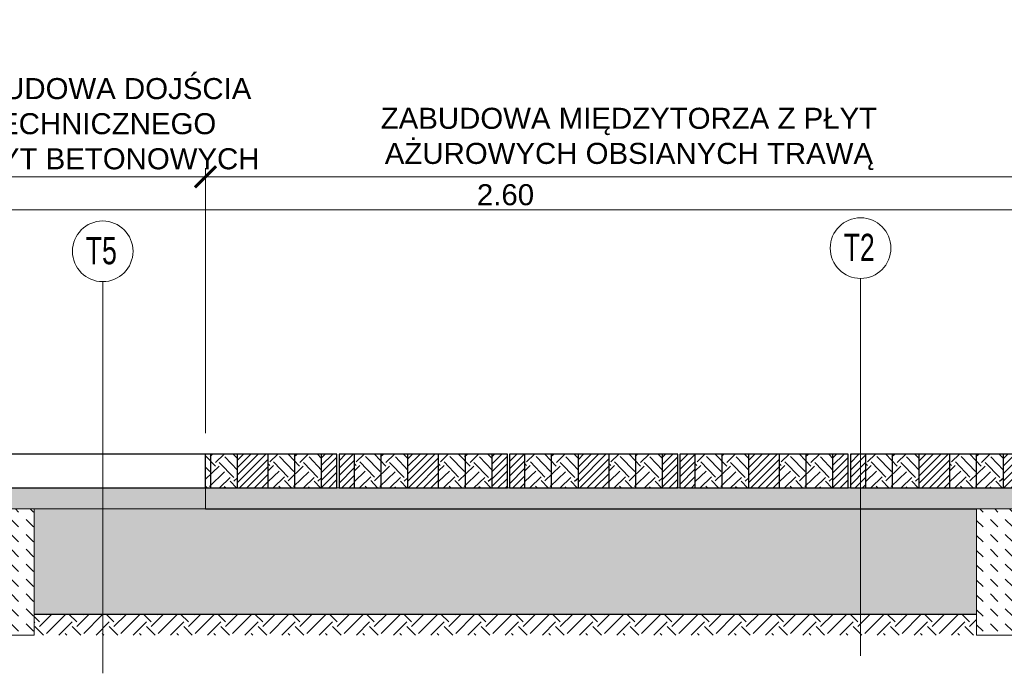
# Model space of a CAD drawing. Header units: feet. Extents: x 211.3 to 241.6, y -209.3 to -192.7.
# Tile 6 of 15: x 214.1 to 216.4, y -200.6 to -199. Entities that reach past the tile are written whole.
import ezdxf

# ---------------------------------------------------------------- set-up
doc = ezdxf.new("R2010")
doc.units = ezdxf.units.FT
doc.header["$MEASUREMENT"] = 0
doc.header["$PDMODE"] = 34
for name, color, linetype, lineweight in [('Beton', 8, 'Continuous', 15), ('Geowłóknina', 160, 'Continuous', 30), ('miesz_niezw_', 44, 'Continuous', 15), ('Mieszanka_niezw_0_315', 44, 'Continuous', 15), ('Opis', 7, 'Continuous', 15), ('Opis (wydruk czarny)', 7, 'Continuous', 15), ('Piasek', 54, 'Continuous', 15), ('Podsypka cementowo-piaskowa', 251, 'Continuous', 15), ('Podłoże gruntowe', 7, 'Continuous', 13), ('Wymiar', 7, 'Continuous', 15)]:
    doc.layers.add(name, color=color, linetype=linetype, lineweight=lineweight)
doc.layers.add('beton obram', color=7, linetype='Continuous')
doc.layers.add('kostka grafitowa', color=7, linetype='Continuous', lineweight=30, true_color=0x404040)
doc.styles.add('Opis_1_25', font='arial.ttf', dxfattribs={"height": 0.05})
doc.styles.add('Romans', font='romans.shx', dxfattribs={"width": 0.7})
doc.dimstyles.new('1_25_DK$0', dxfattribs={"dimtxt": 0.05, "dimasz": 0.05, "dimexe": 0.02, "dimexo": 0.05, "dimgap": 0.01, "dimtad": 1, "dimdec": 3, "dimzin": 3, "dimdsep": 46, "dimtxsty": 'Opis_1_25', "dimblk": 'ARCHTICK', "dimcen": 0.05, "dimclrd": 256, "dimclre": 256, "dimazin": 3, "dimtfac": 1, "dimtdec": 3, "dimtofl": 0, "dimtmove": 0, "dimatfit": 3, "dimldrblk": 'ARCHTICK', "dimfxl": 1, "dimfrac": 2, "dimtolj": 1, "dimtzin": 3, "dimlwd": -1, "dimlwe": -1, "dimarcsym": 0})
pattern_1 = [(37.5, (0, 0), (-0.0003149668, 0.00963411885), [0, -0.0076, 0, -0.0085, 0, -0.008125]), (7.5, (0, 0), (0.0088488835, 0.0141107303), [0, -0.0041, 0, -0.00685, 0, -0.002625]), (327.5, (-0.00615, 0), (0.0155707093, 2.829527e-05), [0, -0.0025, 0, -0.009, 0, -0.01175]), (317.5, (-0.00615, 0), (0.015030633, 0.0043883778), [0, -0.00125, 0, -0.0059, 0, -0.00675])]
pattern_2 = [(45, (-63.996174, -1.38648), (-0.00883883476, 0.00883883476), [])]

# ---------------------------------------------------------------- blocks, each defined once
blk = doc.blocks.new('_ArchTick')
at = {"color": 0, "linetype": 'ByBlock', "lineweight": 0, "const_width": 0.15}
blk.add_lwpolyline([(-0.5, -0.5), (0.5, 0.5)], dxfattribs=at)
blk = doc.blocks.new('*D12')
at = {"layer": 'DEFPOINTS', "color": 0, "lineweight": 70, "transparency": 16777216}
for p in [(216.5262, -199.4069), (214.5137, -199.9609), (216.5262, -200.0709)]:
    blk.add_point(p, dxfattribs=at)
at = {"layer": 'Wymiar', "transparency": 16777216}
for p, q in [((214.5137, -199.9109), (214.5137, -199.3869)), ((216.5262, -200.0209), (216.5262, -199.3869)), ((214.5137, -199.4069), (216.5262, -199.4069))]:
    blk.add_line(p, q, dxfattribs=at)
at = {"layer": 'Wymiar', "transparency": 16777216, "xscale": 0.05, "yscale": 0.05, "zscale": 0.05, "rotation": 180}
blk.add_blockref('_ArchTick', (214.5137, -199.4069), dxfattribs=at)
at = {"layer": 'Wymiar', "transparency": 16777216, "xscale": 0.05, "yscale": 0.05, "zscale": 0.05}
blk.add_blockref('_ArchTick', (216.5262, -199.4069), dxfattribs=at)
at = {"layer": 'Wymiar', "color": 0, "transparency": 16777216, "insert": (215.5199, -199.3171), "char_height": 0.05, "attachment_point": 5, "style": 'Opis_1_25'}
blk.add_mtext('\\A1;{\\fArial|b0|i0|c238|p34;ZABUDOWA MIĘDZYTORZA Z PŁYT \\PAŻUROWYCH OBSIANYCH TRAWĄ}', dxfattribs=at)
blk = doc.blocks.new('PŁYTY_AŻUR')
at = {"layer": 'kostka grafitowa'}
h = blk.add_hatch(dxfattribs=at)
h.set_pattern_fill('ANSI31', color=256, scale=0.1)
h.paths.add_polyline_path([(278.4589, -198.6794), (278.4224, -198.6794), (278.4224, -198.7594), (278.4589, -198.7594)])
h = blk.add_hatch(dxfattribs=at)
h.set_pattern_fill('ANSI31', color=256, scale=0.1)
h.paths.add_polyline_path([(278.6589, -198.6794), (278.5859, -198.6794), (278.5859, -198.7594), (278.6589, -198.7594)])
h = blk.add_hatch(dxfattribs=at)
h.set_pattern_fill('ANSI31', color=256, scale=0.1)
h.paths.add_polyline_path([(278.8224, -198.6794), (278.7859, -198.6794), (278.7859, -198.7594), (278.8224, -198.7594)])
for p, q in [((278.5859, -198.7594), (278.5859, -198.6794)), ((278.6589, -198.7594), (278.6589, -198.6794)), ((278.7859, -198.7594), (278.7859, -198.6794))]:
    blk.add_line(p, q, dxfattribs=at)
blk.add_lwpolyline([(278.4224, -198.7594), (278.8224, -198.7594), (278.8224, -198.6794), (278.4224, -198.6794)], close=True, dxfattribs=at)
for points in [[(278.4589, -198.7594), (278.4589, -198.6794)], [(278.5224, -198.7594), (278.5224, -198.6794)], [(278.7224, -198.7594), (278.7224, -198.6794)]]:
    blk.add_lwpolyline(points, dxfattribs=at)
blk = doc.blocks.new('*D42')
at = {"layer": 'DEFPOINTS', "color": 0, "lineweight": 70, "transparency": 16777216}
for p in [(214.5137, -199.4071), (214.0062, -200.0659), (214.5137, -200.0659)]:
    blk.add_point(p, dxfattribs=at)
at = {"layer": 'Wymiar', "transparency": 16777216}
for p, q in [((214.0062, -200.0159), (214.0062, -199.3871)), ((214.5137, -200.0159), (214.5137, -199.3871)), ((214.0062, -199.4071), (214.5137, -199.4071))]:
    blk.add_line(p, q, dxfattribs=at)
at = {"layer": 'Wymiar', "transparency": 16777216, "xscale": 0.05, "yscale": 0.05, "zscale": 0.05, "rotation": 180}
blk.add_blockref('_ArchTick', (214.0062, -199.4071), dxfattribs=at)
at = {"layer": 'Wymiar', "transparency": 16777216, "xscale": 0.05, "yscale": 0.05, "zscale": 0.05}
blk.add_blockref('_ArchTick', (214.5137, -199.4071), dxfattribs=at)
at = {"layer": 'Wymiar', "color": 0, "transparency": 16777216, "insert": (214.2599, -199.2812), "char_height": 0.05, "attachment_point": 5, "style": 'Opis_1_25'}
blk.add_mtext('\\A1;{\\fArial|b0|i0|c238|p34;ZABUDOWA DOJŚCIA \\PTECHNICZNEGO \\PZ PŁYT BETONOWYCH}', dxfattribs=at)
blk = doc.blocks.new('*D40')
at = {"layer": 'DEFPOINTS', "color": 0, "lineweight": 70, "transparency": 16777216}
for p in [(216.5262, -199.4854), (213.9271, -200.0659), (216.5262, -200.0659)]:
    blk.add_point(p, dxfattribs=at)
at = {"layer": 'Wymiar', "transparency": 16777216}
for p, q in [((213.9271, -200.0159), (213.9271, -199.4654)), ((213.9271, -199.4854), (216.5262, -199.4854)), ((216.5262, -200.0159), (216.5262, -199.4654))]:
    blk.add_line(p, q, dxfattribs=at)
at = {"layer": 'Wymiar', "transparency": 16777216, "xscale": 0.05, "yscale": 0.05, "zscale": 0.05, "rotation": 180}
blk.add_blockref('_ArchTick', (213.9271, -199.4854), dxfattribs=at)
at = {"layer": 'Wymiar', "transparency": 16777216, "xscale": 0.05, "yscale": 0.05, "zscale": 0.05}
blk.add_blockref('_ArchTick', (216.5262, -199.4854), dxfattribs=at)
at = {"layer": 'Wymiar', "color": 0, "transparency": 16777216, "insert": (215.2266, -199.4499), "char_height": 0.05, "attachment_point": 5, "style": 'Opis_1_25'}
blk.add_mtext('\\A1;2.60', dxfattribs=at)

msp = doc.modelspace()

# ---------------------------------------------------------------- hatches: boundary and pattern name
at = {"ltscale": 5}
h = msp.add_hatch(dxfattribs=at)
h.set_pattern_fill('EARTH', color=3, scale=0.2, angle=43.8542)
h.set_pattern_definition([(43.854237, (-1.415, 0), (0.001413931, 0.07069654), [0.05, -0.05]), (43.854237, (-1.42799, 0.01352), (0.001413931, 0.07069654), [0.05, -0.05]), (43.854237, (-1.44098, 0.02704), (0.001413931, 0.07069654), [0.05, -0.05]), (133.854237, (-1.440804, 0.03588), (-0.07069654, 0.001413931), [0.05, -0.05]), (133.854237, (-1.427284, 0.04887), (-0.07069654, 0.001413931), [0.05, -0.05]), (133.854237, (-1.413763, 0.06186), (-0.07069654, 0.001413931), [0.05, -0.05])])
h.paths.add_polyline_path([(214.5137, -200.0659), (214.5897, -200.0659), (214.5897, -200.1459), (214.5137, -200.1459)])
h = msp.add_hatch(dxfattribs=at)
h.set_pattern_fill('EARTH', color=3, scale=0.2, angle=43.8542)
h.set_pattern_definition([(43.854237, (-1.215, 0), (0.001413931, 0.07069654), [0.05, -0.05]), (43.854237, (-1.22799, 0.01352), (0.001413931, 0.07069654), [0.05, -0.05]), (43.854237, (-1.24098, 0.02704), (0.001413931, 0.07069654), [0.05, -0.05]), (133.854237, (-1.240804, 0.03588), (-0.07069654, 0.001413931), [0.05, -0.05]), (133.854237, (-1.227284, 0.04887), (-0.07069654, 0.001413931), [0.05, -0.05]), (133.854237, (-1.213763, 0.06186), (-0.07069654, 0.001413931), [0.05, -0.05])])
h.paths.add_polyline_path([(214.6627, -200.0659), (214.7897, -200.0659), (214.7897, -200.1459), (214.6627, -200.1459)])
h = msp.add_hatch(dxfattribs=at)
h.set_pattern_fill('EARTH', color=3, scale=0.2, angle=43.8542)
h.set_pattern_definition([(43.854237, (-1.01, 0), (0.001413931, 0.07069654), [0.05, -0.05]), (43.854237, (-1.02299, 0.01352), (0.001413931, 0.07069654), [0.05, -0.05]), (43.854237, (-1.03598, 0.02704), (0.001413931, 0.07069654), [0.05, -0.05]), (133.854237, (-1.035804, 0.03588), (-0.07069654, 0.001413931), [0.05, -0.05]), (133.854237, (-1.022284, 0.04887), (-0.07069654, 0.001413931), [0.05, -0.05]), (133.854237, (-1.008763, 0.06186), (-0.07069654, 0.001413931), [0.05, -0.05])])
h.paths.add_polyline_path([(214.8677, -200.0659), (214.9947, -200.0659), (214.9947, -200.1459), (214.8677, -200.1459)])
h = msp.add_hatch(dxfattribs=at)
h.set_pattern_fill('EARTH', color=3, scale=0.2, angle=43.8542)
h.set_pattern_definition([(43.854237, (-0.81, 0), (0.001413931, 0.07069654), [0.05, -0.05]), (43.854237, (-0.82299, 0.01352), (0.001413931, 0.07069654), [0.05, -0.05]), (43.854237, (-0.83598, 0.02704), (0.001413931, 0.07069654), [0.05, -0.05]), (133.854237, (-0.835804, 0.03588), (-0.07069654, 0.001413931), [0.05, -0.05]), (133.854237, (-0.822284, 0.04887), (-0.07069654, 0.001413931), [0.05, -0.05]), (133.854237, (-0.808763, 0.06186), (-0.07069654, 0.001413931), [0.05, -0.05])])
h.paths.add_polyline_path([(215.0677, -200.0659), (215.1947, -200.0659), (215.1947, -200.1459), (215.0677, -200.1459)])
h = msp.add_hatch(dxfattribs=at)
h.set_pattern_fill('EARTH', color=3, scale=0.2, angle=43.8542)
h.set_pattern_definition([(43.854237, (-0.605, 0), (0.001413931, 0.07069654), [0.05, -0.05]), (43.854237, (-0.61799, 0.01352), (0.001413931, 0.07069654), [0.05, -0.05]), (43.854237, (-0.63098, 0.02704), (0.001413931, 0.07069654), [0.05, -0.05]), (133.854237, (-0.630804, 0.03588), (-0.07069654, 0.001413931), [0.05, -0.05]), (133.854237, (-0.617284, 0.04887), (-0.07069654, 0.001413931), [0.05, -0.05]), (133.854237, (-0.603763, 0.06186), (-0.07069654, 0.001413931), [0.05, -0.05])])
h.paths.add_polyline_path([(215.2727, -200.0659), (215.3997, -200.0659), (215.3997, -200.1459), (215.2727, -200.1459)])
h = msp.add_hatch(dxfattribs=at)
h.set_pattern_fill('EARTH', color=3, scale=0.2, angle=43.8542)
h.set_pattern_definition([(43.854237, (-0.405, 0), (0.001413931, 0.07069654), [0.05, -0.05]), (43.854237, (-0.41799, 0.01352), (0.001413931, 0.07069654), [0.05, -0.05]), (43.854237, (-0.43098, 0.02704), (0.001413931, 0.07069654), [0.05, -0.05]), (133.854237, (-0.430804, 0.03588), (-0.07069654, 0.001413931), [0.05, -0.05]), (133.854237, (-0.417284, 0.04887), (-0.07069654, 0.001413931), [0.05, -0.05]), (133.854237, (-0.403763, 0.06186), (-0.07069654, 0.001413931), [0.05, -0.05])])
h.paths.add_polyline_path([(215.4727, -200.0659), (215.5997, -200.0659), (215.5997, -200.1459), (215.4727, -200.1459)])
h = msp.add_hatch(dxfattribs=at)
h.set_pattern_fill('EARTH', color=3, scale=0.2, angle=43.8542)
h.set_pattern_definition([(43.854237, (-0.2, 0), (0.001413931, 0.07069654), [0.05, -0.05]), (43.854237, (-0.21299, 0.01352), (0.001413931, 0.07069654), [0.05, -0.05]), (43.854237, (-0.22598, 0.02704), (0.001413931, 0.07069654), [0.05, -0.05]), (133.854237, (-0.225804, 0.03588), (-0.07069654, 0.001413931), [0.05, -0.05]), (133.854237, (-0.212284, 0.04887), (-0.07069654, 0.001413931), [0.05, -0.05]), (133.854237, (-0.198763, 0.06186), (-0.07069654, 0.001413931), [0.05, -0.05])])
h.paths.add_polyline_path([(215.6777, -200.0659), (215.8047, -200.0659), (215.8047, -200.1459), (215.6777, -200.1459)])
h = msp.add_hatch(dxfattribs=at)
h.set_pattern_fill('EARTH', color=3, scale=0.2, angle=43.85424)
h.paths.add_polyline_path([(215.8777, -200.0659), (216.0047, -200.0659), (216.0047, -200.1459), (215.8777, -200.1459)])
h = msp.add_hatch(dxfattribs=at)
h.set_pattern_fill('EARTH', color=3, scale=0.2, angle=43.8542)
h.set_pattern_definition([(43.854237, (0.205, 0), (0.001413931, 0.07069654), [0.05, -0.05]), (43.854237, (0.19201, 0.01352), (0.001413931, 0.07069654), [0.05, -0.05]), (43.854237, (0.17902, 0.02704), (0.001413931, 0.07069654), [0.05, -0.05]), (133.854237, (0.179196, 0.03588), (-0.07069654, 0.001413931), [0.05, -0.05]), (133.854237, (0.192716, 0.04887), (-0.07069654, 0.001413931), [0.05, -0.05]), (133.854237, (0.206237, 0.06186), (-0.07069654, 0.001413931), [0.05, -0.05])])
h.paths.add_polyline_path([(216.0827, -200.0659), (216.2097, -200.0659), (216.2097, -200.1459), (216.0827, -200.1459)])
h = msp.add_hatch(dxfattribs=at)
h.set_pattern_fill('EARTH', color=3, scale=0.2, angle=43.8542)
h.set_pattern_definition([(43.854237, (0.405, 0), (0.001413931, 0.07069654), [0.05, -0.05]), (43.854237, (0.39201, 0.01352), (0.001413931, 0.07069654), [0.05, -0.05]), (43.854237, (0.37902, 0.02704), (0.001413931, 0.07069654), [0.05, -0.05]), (133.854237, (0.379196, 0.03588), (-0.07069654, 0.001413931), [0.05, -0.05]), (133.854237, (0.392716, 0.04887), (-0.07069654, 0.001413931), [0.05, -0.05]), (133.854237, (0.406237, 0.06186), (-0.07069654, 0.001413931), [0.05, -0.05])])
h.paths.add_polyline_path([(216.2827, -200.0659), (216.4097, -200.0659), (216.4097, -200.1459), (216.2827, -200.1459)])
at = {"layer": 'kostka grafitowa'}
h = msp.add_hatch(dxfattribs=at)
h.set_pattern_fill('ANSI31', color=256, scale=0.1)
h.set_pattern_definition(pattern_2)
h.paths.add_polyline_path([(214.6627, -200.0659), (214.5897, -200.0659), (214.5897, -200.1459), (214.6627, -200.1459)])
h = msp.add_hatch(dxfattribs=at)
h.set_pattern_fill('ANSI31', color=256, scale=0.1)
h.set_pattern_definition(pattern_2)
h.paths.add_polyline_path([(214.8262, -200.0659), (214.7897, -200.0659), (214.7897, -200.1459), (214.8262, -200.1459)])
at = {"layer": 'miesz_niezw_'}
h = msp.add_hatch(dxfattribs=at)
h.set_pattern_fill('AR-CONC', color=256, scale=0.01, style=0)
h.set_pattern_definition([(50, (-62.986174, -1.38648), (0.071726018, -0.006275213), [0.0075, -0.0825]), (355, (-62.986174, -1.38648), (-0.013875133, 0.075219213), [0.006, -0.066]), (100.451444, (-62.9802, -1.387), (0.057850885, 0.068943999), [0.006374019, -0.070114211]), (46.1842, (-62.98617, -1.36648), (0.106724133, -0.016551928), [0.01125, -0.12375]), (96.635635, (-62.97728, -1.36786), (0.093466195, 0.09741186), [0.009561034, -0.105171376]), (351.184164, (-62.98617, -1.36648), (0.093466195, 0.09741186), [0.009, -0.099]), (21, (-62.976174, -1.37148), (0.059690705, -0.040261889), [0.0075, -0.0825]), (326, (-62.976174, -1.37148), (0.024331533, 0.072515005), [0.006, -0.066]), (71.451445, (-62.9712, -1.374835), (0.084022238, 0.032253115), [0.006374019, -0.070114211]), (37.5, (-62.986174, -1.38648), (0.0012159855, 0.0332893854), [0, -0.0652, 0, -0.067, 0, -0.06625]), (7.5, (-62.986174, -1.38648), (0.0263069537, 0.0394411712), [0, -0.0382, 0, -0.0637, 0, -0.02525]), (327.5, (-63.008474, -1.38648), (0.0533822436, -0.0022554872), [0, -0.025, 0, -0.078, 0, -0.1035]), (317.5, (-63.018474, -1.38648), (0.058318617, 0.010010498), [0, -0.0325, 0, -0.0518, 0, -0.0735])])
h.paths.add_polyline_path([(216.3462, -200.1959), (214.1062, -200.1959), (214.1062, -200.2659), (214.1062, -200.2659), (214.1062, -200.4459), (216.3462, -200.4459), (216.3462, -200.2659), (216.3462, -200.2659)])
at = {"layer": 'Opis'}
h = msp.add_hatch(dxfattribs=at)
h.set_pattern_fill('DASH', color=256, scale=0.2, angle=135)
h.set_pattern_definition([(135, (-88.183125, -3.132863), (-0.035355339, 3e-18), [0.025, -0.025])])
h.paths.add_polyline_path([(213.9262, -200.4959), (214.1062, -200.4959), (214.1062, -200.1959), (214.0062, -200.1959), (214.0062, -200.3959), (213.9262, -200.3959)])
h = msp.add_hatch(dxfattribs=at)
h.set_pattern_fill('DASH', color=256, scale=0.2, angle=135)
h.set_pattern_definition([(135, (-78.18403, -3.132863), (-0.035355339, 3e-18), [0.025, -0.025])])
h.paths.add_polyline_path([(216.5262, -200.4959), (216.3462, -200.4959), (216.3462, -200.1959), (216.4462, -200.1959), (216.4462, -200.3959), (216.5262, -200.3959)])
at = {"layer": 'Piasek', "lineweight": 5}
h = msp.add_hatch(dxfattribs=at)
h.set_pattern_fill('AR-SAND', color=256, scale=0.005, style=0)
h.set_pattern_definition(pattern_1)
h.paths.add_polyline_path([(216.3462, -200.1959), (216.4462, -200.1959), (216.4462, -200.1459), (214.5137, -200.1459), (214.5137, -200.1959), (216.3462, -200.1959)])
at = {"layer": 'Podsypka cementowo-piaskowa', "lineweight": 5}
h = msp.add_hatch(dxfattribs=at)
h.set_pattern_fill('AR-SAND', color=256, scale=0.005, style=0)
h.set_pattern_definition(pattern_1)
h.paths.add_polyline_path([(214.1062, -200.1959), (214.1062, -200.1959), (214.5137, -200.1959), (214.5137, -200.1459), (214.0062, -200.1459), (214.0062, -200.1959)])
at = {"layer": 'Podłoże gruntowe'}
h = msp.add_hatch(dxfattribs=at)
h.set_pattern_fill('EARTH', color=256, scale=0.25, angle=45, style=0)
h.set_pattern_definition([(45, (-35.191054, -57.23105), (7e-18, 0.088388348), [0.0625, -0.0625]), (45, (-35.207626, -57.21448), (7e-18, 0.088388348), [0.0625, -0.0625]), (45, (-35.2242, -57.19791), (7e-18, 0.088388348), [0.0625, -0.0625]), (135, (-35.2242, -57.18686), (-0.088388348, 1e-17), [0.0625, -0.0625]), (135, (-35.207626, -57.170286), (-0.088388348, 1e-17), [0.0625, -0.0625]), (135, (-35.191054, -57.15371), (-0.088388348, 1e-17), [0.0625, -0.0625])])
h.paths.add_polyline_path([(214.1062, -200.4459), (214.1062, -200.4959), (216.3462, -200.4959), (216.3462, -200.4459)])

# ---------------------------------------------------------------- linework, layer by layer
at = {"layer": 'beton obram'}
msp.add_lwpolyline([(214.0137, -200.0659), (214.0137, -200.1459), (214.5137, -200.1459), (214.5137, -200.0659)], close=True, dxfattribs=at)
at = {"layer": 'Geowłóknina', "ltscale": 5}
for points in [[(214.5137, -200.1959), (216.3462, -200.1959)], [(214.1062, -200.4459), (216.3462, -200.4459)]]:
    msp.add_lwpolyline(points, dxfattribs=at)
at = {"layer": 'kostka grafitowa'}
for p, q in [((214.5897, -200.1459), (214.5897, -200.0659)), ((214.6627, -200.1459), (214.6627, -200.0659)), ((214.7897, -200.1459), (214.7897, -200.0659))]:
    msp.add_line(p, q, dxfattribs=at)
for points in [[(214.5137, -200.1459), (214.8262, -200.1459), (214.8262, -200.0659), (214.5137, -200.0659)], [(214.5262, -200.1459), (214.5262, -200.0659)], [(214.7262, -200.1459), (214.7262, -200.0659)]]:
    msp.add_lwpolyline(points, dxfattribs=at)
at = {"layer": 'miesz_niezw_'}
for p, q in [((214.1062, -200.1959), (214.5137, -200.1959)), ((214.1062, -200.4459), (216.3462, -200.4459))]:
    msp.add_line(p, q, dxfattribs=at)
at = {"layer": 'Mieszanka_niezw_0_315', "ltscale": 10}
for points in [[(216.4462, -200.1659), (216.4462, -200.1459), (214.0062, -200.1459), (214.0062, -200.1959)], [(214.1062, -200.1959), (214.5137, -200.1959)]]:
    msp.add_lwpolyline(points, dxfattribs=at)
at = {"layer": 'Opis'}
for points in [[(213.9262, -200.4959), (214.1062, -200.4959), (214.1062, -200.1959), (214.0062, -200.1959), (214.0062, -200.3959), (213.9262, -200.3959)], [(216.5262, -200.4959), (216.3462, -200.4959), (216.3462, -200.1959), (216.4462, -200.1959), (216.4462, -200.3959), (216.5262, -200.3959)]]:
    msp.add_lwpolyline(points, close=True, dxfattribs=at)
at = {"layer": 'Opis (wydruk czarny)'}
for points in [[(216.0704, -200.545), (216.0704, -199.6484)], [(214.2695, -200.5864), (214.2695, -199.656)]]:
    msp.add_lwpolyline(points, dxfattribs=at)
for centre in [(216.0704, -199.5764), (214.2695, -199.584)]:
    msp.add_circle(centre, 0.072, dxfattribs=at)
at = {"layer": 'Podsypka cementowo-piaskowa', "lineweight": 5}
msp.add_lwpolyline([(214.5137, -200.1459), (214.5137, -200.1959)], dxfattribs=at)

# ---------------------------------------------------------------- block references
at = {"layer": 'Beton', "color": 3, "lineweight": 50}
for p in [(-63.5912, -1.3865), (-63.1862, -1.3865), (-62.7812, -1.3865), (-62.3762, -1.3865)]:
    msp.add_blockref('PŁYTY_AŻUR', p, dxfattribs=at)

# ---------------------------------------------------------------- texts
at = {"layer": 'Opis (wydruk czarny)', "char_height": 0.0648, "width": 0.140758, "attachment_point": 1, "style": 'Romans'}
for s, insert in [('\\pxqc;{\\fArial|b0|i0|c238|p34;T5}', (214.1958, -199.55)), ('\\pxqc;{\\fArial|b0|i0|c238|p34;T2}', (215.9967, -199.5424))]:
    msp.add_mtext(s, dxfattribs=dict(at, insert=insert))

# ---------------------------------------------------------------- dimensions: what is measured, and where the dimension line sits
at = {"layer": 'Wymiar'}
for base, p1, p2, text, picture, middle in [((214.5137, -199.4071), (214.0062, -200.0659), (214.5137, -200.0659), '{\\fArial|b0|i0|c238|p34;ZABUDOWA DOJŚCIA \\PTECHNICZNEGO \\PZ PŁYT BETONOWYCH}', '*D42', (214.2599, -199.4071)), ((216.5262, -199.4069), (214.5137, -199.9609), (216.5262, -200.0709), '{\\fArial|b0|i0|c238|p34;ZABUDOWA MIĘDZYTORZA Z PŁYT \\PAŻUROWYCH OBSIANYCH TRAWĄ}', '*D12', (215.5199, -199.4069))]:
    dim = msp.add_linear_dim(base=base, p1=p1, p2=p2, angle=180, text=text, dimstyle='1_25_DK$0', override={"dimdec": 2}, dxfattribs=at)
    dim.commit()
    dim.dimension.update_dxf_attribs({"geometry": picture, "text_midpoint": middle, "dimtype": 160})
dim = msp.add_aligned_dim(p1=(213.9271, -200.0659), p2=(216.5262, -200.0659), distance=0.5805, dimstyle='1_25_DK$0', override={"dimdec": 2}, dxfattribs=at)
dim.commit()
dim.dimension.update_dxf_attribs({"geometry": '*D40', "text_midpoint": (215.2266, -199.4499)})

doc.saveas('drawing.dxf')
